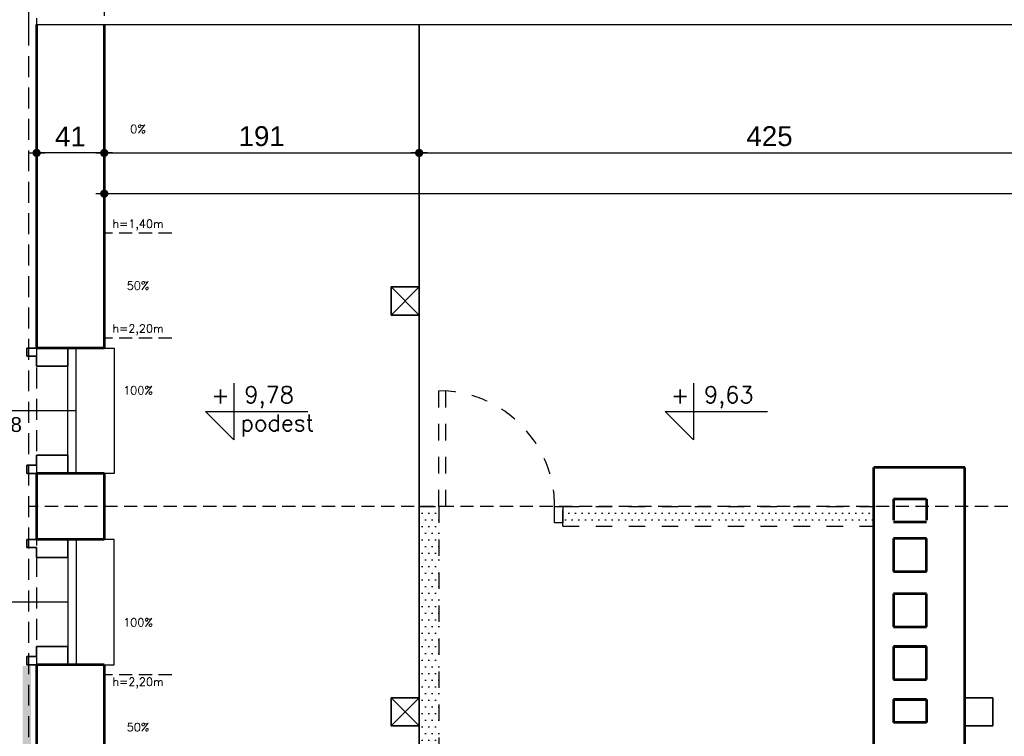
# Model space of a CAD drawing. Header units: millimetres. Extents: x 11979 to 37895, y 18730 to 47884.
# Tile 100 of 256: x 34069 to 34666, y 36996 to 37430. Entities that reach past the tile are written whole.
import ezdxf
from ezdxf.enums import TextEntityAlignment as Align

# ---------------------------------------------------------------- set-up
doc = ezdxf.new("R2010")
doc.units = ezdxf.units.MM
for name, pattern in [('4002', [2, 1, -1]), ('DASHED', [19.05, 12.7, -6.35]), ('egbb03_500', [1.5, 1, -0.5])]:
    doc.linetypes.add(name, pattern=pattern)
for name, color, linetype in [('-LI-WIDOK', 2, 'Continuous'), ('-MEBLE', 1, 'Continuous'), ('-WYMIAR', 8, 'Continuous'), ('PROJEKTOWANE', 5, 'Continuous')]:
    doc.layers.add(name, color=color, linetype=linetype)
for name, color, linetype, lineweight in [('-ŚCIANY DZIAŁOWE', 3, 'Continuous', 35), ('-ŚCIANY NOŚNE', 4, 'Continuous', 53), ('CIENKA - KRESKOWANIA', 254, 'Continuous', 0)]:
    doc.layers.add(name, color=color, linetype=linetype, lineweight=lineweight)
doc.layers.add('DO USU', color=7, linetype='Continuous', true_color=0x969696)
doc.styles.add('ARIAL', font='arial.ttf', dxfattribs={"height": 0.5})
doc.styles.add('SIMPLEX', font='simplex')
doc.styles.get("Standard").update_dxf_attribs({"font": 'arial.ttf'})
doc.dimstyles.new('CZA-KROPKA-50', dxfattribs={"dimtxt": 12, "dimasz": 1, "dimexe": 2, "dimexo": 25, "dimgap": 4, "dimtad": 1, "dimdec": 1, "dimrnd": 0.5, "dimzin": 9, "dimdsep": 46, "dimtxsty": 'Standard', "dimblk": 'CZA-KROPKA', "dimblk1": 'CZA-KROPKA', "dimblk2": 'CZA-KROPKA', "dimsah": 1, "dimcen": -20, "dimse1": 1, "dimse2": 1, "dimclrd": 8, "dimclre": 8, "dimclrt": 9, "dimadec": 0, "dimazin": 0, "dimtfac": 1, "dimtdec": 1, "dimtmove": 1, "dimatfit": 3, "dimldrblk": 'CZA-KROPKA', "dimfxl": 1, "dimtolj": 1, "dimtzin": 9, "dimarcsym": 0})

# ---------------------------------------------------------------- blocks, each defined once
blk = doc.blocks.new('CZA-KROPKA')
at = {"layer": '-WYMIAR', "linetype": 'ByBlock'}
for p, q in [((0, 10), (0, -10)), ((5, 0), (-5, 0))]:
    blk.add_line(p, q, dxfattribs=at)
at = {"layer": '-WYMIAR', "linetype": 'ByBlock', "const_width": 2.5}
blk.add_lwpolyline([(-1.25, 0, 1), (1.25, 0, 1)], format="xyb", close=True, dxfattribs=at)
blk = doc.blocks.new('*D2542')
at = {"layer": '-WYMIAR', "color": 8, "lineweight": -2}
blk.add_line((34119.37, 37349.72), (34080.37, 37349.72), dxfattribs=at)
at = {"layer": 'Defpoints', "color": 0}
for p in [(34079.37, 37349.72), (34079.37, 37277.49), (34120.37, 37277.49)]:
    blk.add_point(p, dxfattribs=at)
at = {"layer": '-WYMIAR', "color": 8, "lineweight": -2, "rotation": 180}
blk.add_blockref('CZA-KROPKA', (34079.37, 37349.72), dxfattribs=at)
at = {"layer": '-WYMIAR', "color": 8, "lineweight": -2}
blk.add_blockref('CZA-KROPKA', (34120.37, 37349.72), dxfattribs=at)
at = {"layer": '-WYMIAR', "color": 9, "insert": (34099.87, 37359.74), "char_height": 12, "attachment_point": 5, "bg_fill": 3, "box_fill_scale": 1.1, "bg_fill_color": 257, "bg_fill_transparency": 0}
blk.add_mtext('\\A1;41', dxfattribs=at)
blk = doc.blocks.new('*D2543')
at = {"layer": '-WYMIAR', "color": 8, "lineweight": -2}
blk.add_line((34121.37, 37349.72), (34310.37, 37349.72), dxfattribs=at)
at = {"layer": 'Defpoints', "color": 0}
for p in [(34120.37, 37427.49), (34311.37, 37427.49), (34311.37, 37349.72)]:
    blk.add_point(p, dxfattribs=at)
at = {"layer": '-WYMIAR', "color": 8, "lineweight": -2, "rotation": 180}
blk.add_blockref('CZA-KROPKA', (34120.37, 37349.72), dxfattribs=at)
at = {"layer": '-WYMIAR', "color": 8, "lineweight": -2}
blk.add_blockref('CZA-KROPKA', (34311.37, 37349.72), dxfattribs=at)
at = {"layer": '-WYMIAR', "color": 9, "insert": (34215.87, 37359.84), "char_height": 12, "attachment_point": 5, "bg_fill": 3, "box_fill_scale": 1.1, "bg_fill_color": 257, "bg_fill_transparency": 0}
blk.add_mtext('\\A1;191', dxfattribs=at)
blk = doc.blocks.new('*D2544')
at = {"layer": '-WYMIAR', "color": 8, "lineweight": -2}
blk.add_line((34312.37, 37349.72), (34735.37, 37349.72), dxfattribs=at)
at = {"layer": 'Defpoints', "color": 0}
for p in [(34311.37, 37427.49), (34736.37, 37349.72), (34736.37, 37308.49)]:
    blk.add_point(p, dxfattribs=at)
at = {"layer": '-WYMIAR', "color": 8, "lineweight": -2, "rotation": 180}
blk.add_blockref('CZA-KROPKA', (34311.37, 37349.72), dxfattribs=at)
at = {"layer": '-WYMIAR', "color": 8, "lineweight": -2}
blk.add_blockref('CZA-KROPKA', (34736.37, 37349.72), dxfattribs=at)
at = {"layer": '-WYMIAR', "color": 9, "insert": (34523.87, 37359.84), "char_height": 12, "attachment_point": 5, "bg_fill": 3, "box_fill_scale": 1.1, "bg_fill_color": 257, "bg_fill_transparency": 0}
blk.add_mtext('\\A1;425', dxfattribs=at)
blk = doc.blocks.new('*D2549')
at = {"layer": '-WYMIAR', "color": 8, "lineweight": -2}
blk.add_line((34121.37, 37325.06), (35737.37, 37325.06), dxfattribs=at)
at = {"layer": 'Defpoints', "color": 0}
for p in [(34120.37, 37325.06), (35738.37, 37325.06), (35738.37, 37308.49)]:
    blk.add_point(p, dxfattribs=at)
at = {"layer": '-WYMIAR', "color": 8, "lineweight": -2, "rotation": 180}
blk.add_blockref('CZA-KROPKA', (34120.37, 37325.06), dxfattribs=at)
at = {"layer": '-WYMIAR', "color": 8, "lineweight": -2}
blk.add_blockref('CZA-KROPKA', (35738.37, 37325.06), dxfattribs=at)
at = {"layer": '-WYMIAR', "color": 9, "insert": (34929.37, 37335.19), "char_height": 12, "attachment_point": 5, "bg_fill": 3, "box_fill_scale": 1.1, "bg_fill_color": 257, "bg_fill_transparency": 0}
blk.add_mtext('\\A1;1618', dxfattribs=at)
blk = doc.blocks.new('*D2557')
at = {"layer": '-WYMIAR', "color": 8, "lineweight": -2}
blk.add_line((34002.51, 37694.99), (34002.51, 37232.49), dxfattribs=at)
at = {"layer": 'Defpoints', "color": 0}
for p in [(34073.84, 37695.99), (34002.51, 37231.49), (34073.84, 37231.49)]:
    blk.add_point(p, dxfattribs=at)
at = {"layer": '-WYMIAR', "color": 8, "lineweight": -2}
for p, rotation in [((34002.51, 37695.99), 90), ((34002.51, 37231.49), 270)]:
    blk.add_blockref('CZA-KROPKA', p, dxfattribs=dict(at, rotation=rotation))
at = {"layer": '-WYMIAR', "color": 9, "insert": (33992.38, 37463.74), "char_height": 12, "attachment_point": 5, "rotation": 90, "bg_fill": 3, "box_fill_scale": 1.1, "bg_fill_color": 257, "bg_fill_transparency": 0}
blk.add_mtext('\\A1;464.5', dxfattribs=at)
blk = doc.blocks.new('*D2558')
at = {"layer": '-WYMIAR', "color": 8, "lineweight": -2}
blk.add_line((34002.51, 37230.49), (34002.51, 37156.49), dxfattribs=at)
at = {"layer": 'Defpoints', "color": 0}
for p in [(34073.84, 37231.49), (34002.51, 37155.49), (34073.84, 37155.49)]:
    blk.add_point(p, dxfattribs=at)
at = {"layer": '-WYMIAR', "color": 8, "lineweight": -2}
for p, rotation in [((34002.51, 37231.49), 90), ((34002.51, 37155.49), 270)]:
    blk.add_blockref('CZA-KROPKA', p, dxfattribs=dict(at, rotation=rotation))
at = {"layer": '-WYMIAR', "color": 9, "insert": (33992.38, 37193.49), "char_height": 12, "attachment_point": 5, "rotation": 90, "bg_fill": 3, "box_fill_scale": 1.1, "bg_fill_color": 257, "bg_fill_transparency": 0}
blk.add_mtext('\\A1;80', dxfattribs=at)
blk = doc.blocks.new('*D2559')
at = {"layer": '-WYMIAR', "color": 8, "lineweight": -2}
blk.add_line((34002.51, 37154.49), (34002.51, 37116.49), dxfattribs=at)
at = {"layer": 'Defpoints', "color": 0}
for p in [(34073.84, 37155.49), (34002.51, 37115.49), (34073.84, 37115.49)]:
    blk.add_point(p, dxfattribs=at)
at = {"layer": '-WYMIAR', "color": 8, "lineweight": -2}
for p, rotation in [((34002.51, 37155.49), 90), ((34002.51, 37115.49), 270)]:
    blk.add_blockref('CZA-KROPKA', p, dxfattribs=dict(at, rotation=rotation))
at = {"layer": '-WYMIAR', "color": 9, "insert": (33992.38, 37135.49), "char_height": 12, "attachment_point": 5, "rotation": 90, "bg_fill": 3, "box_fill_scale": 1.1, "bg_fill_color": 257, "bg_fill_transparency": 0}
blk.add_mtext('\\A1;40', dxfattribs=at)
blk = doc.blocks.new('*D2560')
at = {"layer": '-WYMIAR', "color": 8, "lineweight": -2}
blk.add_line((34002.51, 37114.49), (34002.51, 37040.49), dxfattribs=at)
at = {"layer": 'Defpoints', "color": 0}
for p in [(34073.84, 37115.49), (34002.51, 37039.49), (34073.84, 37039.49)]:
    blk.add_point(p, dxfattribs=at)
at = {"layer": '-WYMIAR', "color": 8, "lineweight": -2}
for p, rotation in [((34002.51, 37115.49), 90), ((34002.51, 37039.49), 270)]:
    blk.add_blockref('CZA-KROPKA', p, dxfattribs=dict(at, rotation=rotation))
at = {"layer": '-WYMIAR', "color": 9, "insert": (33992.38, 37077.49), "char_height": 12, "attachment_point": 5, "rotation": 90, "bg_fill": 3, "box_fill_scale": 1.1, "bg_fill_color": 257, "bg_fill_transparency": 0}
blk.add_mtext('\\A1;80', dxfattribs=at)
blk = doc.blocks.new('*D2561')
at = {"layer": '-WYMIAR', "color": 8, "lineweight": -2}
blk.add_line((34002.51, 37038.49), (34002.51, 36575.99), dxfattribs=at)
at = {"layer": 'Defpoints', "color": 0}
for p in [(34073.84, 37039.49), (34002.51, 36574.99), (34073.84, 36574.99)]:
    blk.add_point(p, dxfattribs=at)
at = {"layer": '-WYMIAR', "color": 8, "lineweight": -2}
for p, rotation in [((34002.51, 37039.49), 90), ((34002.51, 36574.99), 270)]:
    blk.add_blockref('CZA-KROPKA', p, dxfattribs=dict(at, rotation=rotation))
at = {"layer": '-WYMIAR', "color": 9, "insert": (33992.38, 36807.24), "char_height": 12, "attachment_point": 5, "rotation": 90, "bg_fill": 3, "box_fill_scale": 1.1, "bg_fill_color": 257, "bg_fill_transparency": 0}
blk.add_mtext('\\A1;464.5', dxfattribs=at)

msp = doc.modelspace()

# ---------------------------------------------------------------- hatches: boundary and pattern name
at = {"layer": '-WYMIAR'}
h = msp.add_hatch(dxfattribs=at)
h.set_pattern_fill('DACHOWKA', color=256)
h.set_pattern_definition([(0, (478100.68, 37407.676), (0, 45), [9, -6]), (0, (478108.18, 37430.176), (0, 45), [9, -6]), (90, (478097.681, 37410.676), (-15, 9e-16), [19.5, -25.5]), (90, (478105.181, 37433.176), (-15, 9e-16), [19.5, -25.5]), (45, (478109.68, 37407.676), (-22.4999964, 22.4999964), [4.2426, -27.5772]), (45, (478124.68, 37407.676), (-22.4999964, 22.4999964), [4.2426, -27.5772]), (45, (478139.68, 37407.676), (-22.4999964, 22.4999964), [4.2426, -27.5772]), (135, (478100.68, 37407.676), (-22.4999964, -22.4999964), [4.2426, -27.5772]), (135, (478115.68, 37407.676), (-22.4999964, -22.4999964), [4.2426, -27.5772]), (135, (478130.68, 37407.676), (-22.4999964, -22.4999964), [4.2426, -27.5772])])
h.paths.add_polyline_path([(34613.95, 39265.95), (34116.95, 39265.95), (34116.95, 39204.41), (34613.95, 39204.41)])
h.paths.add_polyline_path([(34638.95, 39265.95), (34613.95, 39265.95), (34613.95, 39204.41), (34638.95, 39204.41)])
h.paths.add_polyline_path([(34759.08, 39213.29), (34759.08, 39238.85), (34702.08, 39238.85), (34680.08, 39238.85), (34680.08, 39265.95), (34638.95, 39265.95), (34638.95, 39204.41), (34745.33, 39204.27, -0.054753), (34746.95, 39207.12, -0.239933)])
h.paths.add_polyline_path([(35112.28, 39213.29), (35112.52, 39238.85), (35053.99, 39238.85), (35031.99, 39238.85), (35031.99, 39265.95), (34838.08, 39265.95), (34838.08, 39238.85), (34816.08, 39238.85), (34759.08, 39238.85), (34759.08, 39213.29, -0.212723), (34770.24, 39208.32, -0.078356), (34772.78, 39204.41), (35098.58, 39204.41, -0.082267), (35101.28, 39208.5, -0.208664)])
h.paths.add_polyline_path([(35382.95, 39265.95), (35189.99, 39265.95), (35189.99, 39238.85), (35167.99, 39238.85), (35112.52, 39238.85), (35112.28, 39213.29, -0.241371), (35124.46, 39207.05, -0.052455), (35126.01, 39204.33), (35382.95, 39204.41)])
h.paths.add_polyline_path([(35402.35, 39265.95), (35382.95, 39265.95), (35382.95, 39204.41), (35402.35, 39204.41)])
h.paths.add_polyline_path([(34680.08, 36793.77), (34759.08, 36818.82), (34116.95, 36818.82), (34116.95, 36615.32), (35734.95, 36615.32), (35734.95, 36818.82), (35165.13, 36818.82), (35110.99, 36818.82), (35189.99, 36793.77), (35189.99, 36693.77), (35189.99, 36649.77), (35167.99, 36649.77), (35031.99, 36649.77), (35031.99, 36793.77), (35110.99, 36818.82), (34815.3, 36818.82), (34759.08, 36818.82), (34838.08, 36793.77), (34838.08, 36693.77), (34838.08, 36649.77), (34816.08, 36649.77), (34680.08, 36649.77)])
h.paths.add_polyline_path([(35775.95, 36818.82), (35734.95, 36818.82), (35734.95, 36615.32), (34116.95, 36615.32), (34116.95, 36818.82), (34075.95, 36818.82), (34075.95, 36574.32), (35775.95, 36574.32)])
h.paths.add_polyline_path([(35780.95, 36842.82), (35780.95, 37038.82), (35775.95, 37038.82), (35775.95, 36942.82), (35775.95, 36842.82), (35775.95, 36574.32), (34075.95, 36574.32), (34075.95, 37038.82), (34070.95, 37038.82), (34070.95, 36842.82), (34070.95, 36538.32), (35780.95, 36538.32)])
at = {"layer": 'DO USU', "linetype": '4002', "ltscale": 10}
h = msp.add_hatch(dxfattribs=at)
h.set_pattern_fill('DOTS', color=256, scale=2.55)
h.set_pattern_definition([(0, (26107.5574, 21926.685), (2.0240625, 4.048125), [0, -4.048125])])
h.paths.add_polyline_path([(34311.37, 37135.49), (34323.37, 37135.49), (34323.37, 36916.49), (34323.37, 36908.49), (34323.37, 36843.49), (34311.37, 36843.49), (34311.37, 37002.49), (34311.37, 37019.49), (34311.37, 37135.49)])
h.paths.add_polyline_path([(34398.48, 37135.49), (34587.02, 37135.49), (34587.02, 37123.49), (34398.48, 37123.49), (34398.48, 37125.49)])
h.paths.add_polyline_path([(34323.37, 36908.49), (34587.02, 36908.49), (34587.02, 36916.49), (34323.37, 36916.49)])

# ---------------------------------------------------------------- linework, layer by layer
at = {"layer": '-LI-WIDOK'}
for p, q in [((34074.37, 37731.99), (34074.37, 37427.49)), ((34079.37, 37431.49), (34079.37, 37427.49)), ((34079.37, 37427.49), (34796.72, 37427.49))]:
    msp.add_line(p, q, dxfattribs=at)
at = {"layer": '-LI-WIDOK', "linetype": 'DASHED'}
for p, q in [((34079.37, 37695.99), (34079.37, 36574.99)), ((34120.37, 37654.99), (34120.37, 37427.49))]:
    msp.add_line(p, q, dxfattribs=at)
at = {"layer": '-MEBLE'}
for p, q in [((34199.03, 37210.16), (34199.03, 37175.88)), ((34477.79, 37210.16), (34477.79, 37175.88)), ((34181.88, 37193.02), (34243.88, 37193.02)), ((34181.88, 37193.02), (34199.03, 37175.88)), ((34460.64, 37193.02), (34522.64, 37193.02)), ((34460.64, 37193.02), (34477.79, 37175.88))]:
    msp.add_line(p, q, dxfattribs=at)
at = {"layer": '-WYMIAR', "linetype": 'egbb03_500', "ltscale": 8}
for p, q in [((34161.37, 37237.56), (34120.37, 37237.56)), ((35784.37, 37135.49), (34074.37, 37135.49)), ((34161.37, 37033.43), (34120.37, 37033.43))]:
    msp.add_line(p, q, dxfattribs=at)
at = {"layer": '-ŚCIANY DZIAŁOWE'}
for p, q in [((34311.37, 36843.49), (34311.37, 37427.49)), ((34294.37, 37251.49), (34294.37, 37268.49)), ((34294.37, 37268.49), (34311.37, 37268.49)), ((34294.37, 37268.49), (34311.37, 37251.49)), ((34294.37, 37251.49), (34311.37, 37268.49)), ((34302.87, 37268.49), (34311.37, 37268.49)), ((34311.37, 37268.49), (34311.37, 37251.49)), ((34311.37, 37251.49), (34294.37, 37251.49)), ((34079.37, 37231.49), (34073.37, 37231.49)), ((34073.37, 37231.49), (34073.37, 37226.49)), ((34098.37, 37220.49), (34098.37, 37231.49)), ((34073.37, 37226.49), (34079.37, 37226.49)), ((34079.37, 37226.49), (34079.37, 37220.49)), ((34079.37, 37220.49), (34098.37, 37220.49)), ((34079.37, 37160.49), (34079.37, 37166.49)), ((34079.37, 37166.49), (34098.37, 37166.49)), ((34098.37, 37166.49), (34098.37, 37155.49)), ((34073.37, 37155.49), (34073.37, 37160.49)), ((34073.37, 37160.49), (34079.37, 37160.49)), ((34079.37, 37155.49), (34073.37, 37155.49)), ((34079.37, 37115.49), (34073.37, 37115.49)), ((34073.37, 37115.49), (34073.37, 37110.49)), ((34098.37, 37104.49), (34098.37, 37115.49)), ((34073.37, 37110.49), (34079.37, 37110.49)), ((34079.37, 37110.49), (34079.37, 37104.49)), ((34079.37, 37104.49), (34098.37, 37104.49)), ((34079.37, 37044.49), (34079.37, 37050.49)), ((34079.37, 37050.49), (34098.37, 37050.49)), ((34098.37, 37050.49), (34098.37, 37039.49)), ((34073.37, 37039.49), (34073.37, 37044.49)), ((34073.37, 37044.49), (34079.37, 37044.49)), ((34079.37, 37039.49), (34073.37, 37039.49)), ((34311.37, 37019.49), (34294.37, 37019.49)), ((34294.37, 37019.49), (34294.37, 37002.49)), ((34294.37, 37019.49), (34311.37, 37002.49)), ((34294.37, 37002.49), (34311.37, 37019.49)), ((34311.37, 37002.49), (34311.37, 37019.49)), ((34659.37, 37019.49), (34642.37, 37019.49)), ((34642.37, 37019.49), (34642.37, 37002.49)), ((34659.37, 37002.49), (34659.37, 37019.49)), ((34294.37, 37002.49), (34311.37, 37002.49)), ((34302.87, 37002.49), (34311.37, 37002.49)), ((34642.37, 37002.49), (34659.37, 37002.49)), ((34650.87, 37002.49), (34659.37, 37002.49))]:
    msp.add_line(p, q, dxfattribs=at)
at = {"layer": '-ŚCIANY NOŚNE'}
for p, q in [((34079.37, 37427.49), (34079.37, 37231.49)), ((34120.37, 37427.49), (34120.37, 37231.49)), ((34120.37, 37231.49), (34079.37, 37231.49)), ((34079.37, 37155.49), (34079.37, 37115.49)), ((34120.37, 37155.49), (34079.37, 37155.49)), ((34120.37, 37155.49), (34079.37, 37155.49)), ((34120.37, 37155.49), (34079.37, 37155.49)), ((34120.37, 37155.49), (34120.37, 37115.49)), ((34587.02, 36928.55), (34587.02, 37158.99)), ((34642.37, 37158.99), (34587.02, 37158.99)), ((34642.37, 36928.55), (34642.37, 37158.99)), ((34619.02, 37139.85), (34599.02, 37139.85)), ((34619.02, 37125.85), (34599.02, 37125.85)), ((34120.37, 37115.49), (34079.37, 37115.49)), ((34120.37, 37115.49), (34079.37, 37115.49)), ((34120.37, 37115.49), (34079.37, 37115.49)), ((34619.02, 37115.99), (34599.02, 37115.99)), ((34599.02, 37115.99), (34599.02, 37095.99)), ((34619.02, 37095.99), (34619.02, 37115.99)), ((34599.02, 37095.99), (34619.02, 37095.99)), ((34599.02, 37095.99), (34619.02, 37095.99)), ((34619.02, 37082.55), (34599.02, 37082.55)), ((34599.02, 37082.55), (34599.02, 37062.55)), ((34619.02, 37062.55), (34619.02, 37082.55)), ((34599.02, 37062.55), (34619.02, 37062.55)), ((34599.02, 37050.55), (34619.02, 37050.55)), ((34619.02, 37050.55), (34599.02, 37050.55)), ((34599.02, 37050.55), (34599.02, 37030.55)), ((34619.02, 37030.55), (34619.02, 37050.55)), ((34079.37, 37039.49), (34079.37, 36843.49)), ((34120.37, 37039.49), (34079.37, 37039.49)), ((34120.37, 37039.49), (34120.37, 36843.49)), ((34599.02, 37030.55), (34619.02, 37030.55)), ((34599.02, 37018.55), (34619.02, 37018.55)), ((34619.02, 37018.55), (34599.02, 37018.55)), ((34599.02, 37018.55), (34599.02, 37004.55)), ((34619.02, 37018.55), (34619.02, 37004.55)), ((34619.02, 37004.55), (34599.02, 37004.55))]:
    msp.add_line(p, q, dxfattribs=at)
at = {"layer": '-ŚCIANY NOŚNE', "linetype": 'DASHED'}
for p, q in [((34599.02, 37139.85), (34599.02, 37125.85)), ((34619.02, 37139.85), (34619.02, 37125.85))]:
    msp.add_line(p, q, dxfattribs=at)
at = {"layer": 'CIENKA - KRESKOWANIA', "linetype": 'DASHED', "ltscale": 0.5}
msp.add_line((34323.37, 37205.49), (34327.37, 37205.49), dxfattribs=at)
at = {"layer": 'DO USU', "linetype": '4002', "ltscale": 10}
for p, q in [((34323.37, 37135.49), (34323.37, 37205.49)), ((34327.37, 37205.49), (34327.37, 37135.49)), ((34311.37, 37135.49), (34323.37, 37135.49)), ((34311.37, 37135.49), (34311.37, 36843.49)), ((34323.37, 37135.49), (34323.37, 36843.49)), ((34327.37, 37135.49), (34323.37, 37135.49)), ((34398.48, 37135.49), (34587.02, 37135.49)), ((34398.48, 37123.49), (34398.48, 37135.49)), ((34398.48, 37123.49), (34587.02, 37123.49)), ((34417, 37123.49), (34417, 37123.49))]:
    msp.add_line(p, q, dxfattribs=at)
msp.add_lwpolyline([(34393.48, 37135.49), (34398.48, 37135.49), (34398.48, 37125.49), (34393.48, 37125.49)], close=True, dxfattribs=at)
msp.add_arc((34323.37, 37135.49), 70.11, 360, 86.72951, dxfattribs=at)
at = {"layer": 'PROJEKTOWANE'}
for p, q in [((34103.37, 37155.49), (34103.37, 37231.49)), ((34120.37, 37231.49), (34126.37, 37231.49)), ((34126.37, 37231.49), (34126.37, 37155.49)), ((34098.37, 37166.49), (34098.37, 37220.49)), ((34126.37, 37155.49), (34120.37, 37155.49)), ((34103.37, 37115.49), (34103.37, 37039.49)), ((34126.37, 37115.49), (34120.37, 37115.49)), ((34126.37, 37039.49), (34126.37, 37115.49)), ((34098.37, 37104.49), (34098.37, 37050.49)), ((34120.37, 37039.49), (34126.37, 37039.49))]:
    msp.add_line(p, q, dxfattribs=at)

# ---------------------------------------------------------------- texts
at = {"layer": '-LI-WIDOK', "style": 'SIMPLEX'}
for s, p in [('+', (34190.9, 37202.78)), ('9,78', (34220.38, 37201.63)), ('+', (34469.66, 37202.78)), ('9,63', (34499.14, 37201.63)), ('podest', (34225.38, 37184.49))]:
    msp.add_text(s, height=10, dxfattribs=at).set_placement(p, align=Align.MIDDLE)
at = {"layer": '-WYMIAR', "linetype": 'egbb03_500', "ltscale": 8, "style": 'SIMPLEX'}
for s, p in [('50%', (34140.87, 37269.29)), ('100%', (34140.87, 37205.82))]:
    msp.add_text(s, height=5, rotation=360, dxfattribs=at).set_placement(p, align=Align.MIDDLE)
for s, p in [('h=2,20m', (34140.87, 37242.56)), ('100%', (34140.87, 37065.17)), ('h=2,20m', (34140.87, 37028.43)), ('50%', (34140.87, 37001.69))]:
    msp.add_text(s, height=5, dxfattribs=at).set_placement(p, align=Align.MIDDLE)

# ---------------------------------------------------------------- next in the draw order: dimensions: what is measured, and where the dimension line sits
at = {"layer": '-WYMIAR'}
dim = msp.add_linear_dim(base=(34079.37, 37349.72), p1=(34120.37, 37277.49), p2=(34079.37, 37277.49), dimstyle='CZA-KROPKA-50', override={"dimfxl": 0, "dimfxlon": 1, "dimtfill": 1}, dxfattribs=at)
dim.commit()
dim.dimension.update_dxf_attribs({"geometry": '*D2542', "text_midpoint": (34099.87, 37359.74)})

# ---------------------------------------------------------------- next in the draw order: linework, layer by layer
at = {"layer": '-LI-WIDOK', "linetype": 'DASHED'}
msp.add_line((34074.37, 37427.49), (34074.37, 36843.49), dxfattribs=at)
at = {"layer": '-WYMIAR', "linetype": 'egbb03_500', "ltscale": 8}
msp.add_line((34161.37, 37301.03), (34120.37, 37301.03), dxfattribs=at)

# ---------------------------------------------------------------- next in the draw order: dimensions: what is measured, and where the dimension line sits
at = {"layer": '-WYMIAR'}
dim = msp.add_linear_dim(base=(34311.37, 37349.72), p1=(34120.37, 37427.49), p2=(34311.37, 37427.49), dimstyle='CZA-KROPKA-50', override={"dimfxl": 0, "dimfxlon": 1, "dimtfill": 1}, dxfattribs=at)
dim.commit()
dim.dimension.update_dxf_attribs({"geometry": '*D2543', "text_midpoint": (34215.87, 37359.84)})

# ---------------------------------------------------------------- next in the draw order: texts
at = {"layer": '-WYMIAR', "linetype": 'egbb03_500', "ltscale": 8, "style": 'SIMPLEX'}
msp.add_text('0%', height=5, rotation=360, dxfattribs=at).set_placement((34140.87, 37364.26), align=Align.MIDDLE)

# ---------------------------------------------------------------- next in the draw order: dimensions: what is measured, and where the dimension line sits
at = {"layer": '-WYMIAR'}
dim = msp.add_linear_dim(base=(34002.51, 37231.49), p1=(34073.84, 37695.99), p2=(34073.84, 37231.49), angle=90, dimstyle='CZA-KROPKA-50', override={"dimfxl": 0, "dimfxlon": 1, "dimtfill": 1}, dxfattribs=at)
dim.commit()
dim.dimension.update_dxf_attribs({"geometry": '*D2557', "text_midpoint": (33992.38, 37463.74)})
dim = msp.add_linear_dim(base=(34736.37, 37349.72), p1=(34311.37, 37427.49), p2=(34736.37, 37308.49), dimstyle='CZA-KROPKA-50', override={"dimfxl": 0, "dimfxlon": 1, "dimtfill": 1}, dxfattribs=at)
dim.commit()
dim.dimension.update_dxf_attribs({"geometry": '*D2544', "text_midpoint": (34523.87, 37359.84)})

# ---------------------------------------------------------------- next in the draw order: dimensions: what is measured, and where the dimension line sits
dim = msp.add_linear_dim(base=(35738.37, 37325.06), p1=(34120.37, 37325.06), p2=(35738.37, 37308.49), dimstyle='CZA-KROPKA-50', override={"dimfxl": 0, "dimfxlon": 1, "dimtfill": 1}, dxfattribs=at)
dim.commit()
dim.dimension.update_dxf_attribs({"geometry": '*D2549', "text_midpoint": (34929.37, 37335.19)})
dim = msp.add_linear_dim(base=(34002.51, 37155.49), p1=(34073.84, 37231.49), p2=(34073.84, 37155.49), angle=90, text='80', dimstyle='CZA-KROPKA-50', override={"dimfxl": 0, "dimfxlon": 1, "dimtfill": 1}, dxfattribs=at)
dim.commit()
dim.dimension.update_dxf_attribs({"geometry": '*D2558', "text_midpoint": (33992.38, 37193.49)})

# ---------------------------------------------------------------- next in the draw order: linework, layer by layer
at = {"layer": 'PROJEKTOWANE'}
msp.add_line((34103.37, 37193.49), (34045.37, 37193.49), dxfattribs=at)

# ---------------------------------------------------------------- next in the draw order: texts
at = {"layer": '-WYMIAR', "linetype": 'egbb03_500', "ltscale": 8, "style": 'SIMPLEX'}
msp.add_text('h=1,40m', height=5, dxfattribs=at).set_placement((34140.87, 37306.03), align=Align.MIDDLE)
at = {"layer": 'PROJEKTOWANE', "style": 'ARIAL'}
msp.add_text('108', height=9, dxfattribs=at).set_placement((34059.97, 37185.11), align=Align.MIDDLE_CENTER)

# ---------------------------------------------------------------- next in the draw order: dimensions: what is measured, and where the dimension line sits
at = {"layer": '-WYMIAR'}
dim = msp.add_linear_dim(base=(34002.51, 37115.49), p1=(34073.84, 37155.49), p2=(34073.84, 37115.49), angle=90, dimstyle='CZA-KROPKA-50', override={"dimfxl": 0, "dimfxlon": 1, "dimtfill": 1}, dxfattribs=at)
dim.commit()
dim.dimension.update_dxf_attribs({"geometry": '*D2559', "text_midpoint": (33992.38, 37135.49)})

# ---------------------------------------------------------------- next in the draw order: dimensions: what is measured, and where the dimension line sits
dim = msp.add_linear_dim(base=(34002.51, 37039.49), p1=(34073.84, 37115.49), p2=(34073.84, 37039.49), angle=90, text='80', dimstyle='CZA-KROPKA-50', override={"dimfxl": 0, "dimfxlon": 1, "dimtfill": 1}, dxfattribs=at)
dim.commit()
dim.dimension.update_dxf_attribs({"geometry": '*D2560', "text_midpoint": (33992.38, 37077.49)})

# ---------------------------------------------------------------- next in the draw order: linework, layer by layer
at = {"layer": 'PROJEKTOWANE'}
msp.add_line((34098.37, 37077.49), (34040.37, 37077.49), dxfattribs=at)

# ---------------------------------------------------------------- next in the draw order: dimensions: what is measured, and where the dimension line sits
at = {"layer": '-WYMIAR'}
dim = msp.add_linear_dim(base=(34002.51, 36574.99), p1=(34073.84, 37039.49), p2=(34073.84, 36574.99), angle=90, dimstyle='CZA-KROPKA-50', override={"dimfxl": 0, "dimfxlon": 1, "dimtfill": 1}, dxfattribs=at)
dim.commit()
dim.dimension.update_dxf_attribs({"geometry": '*D2561', "text_midpoint": (33992.38, 36807.24)})

doc.saveas('drawing.dxf')
